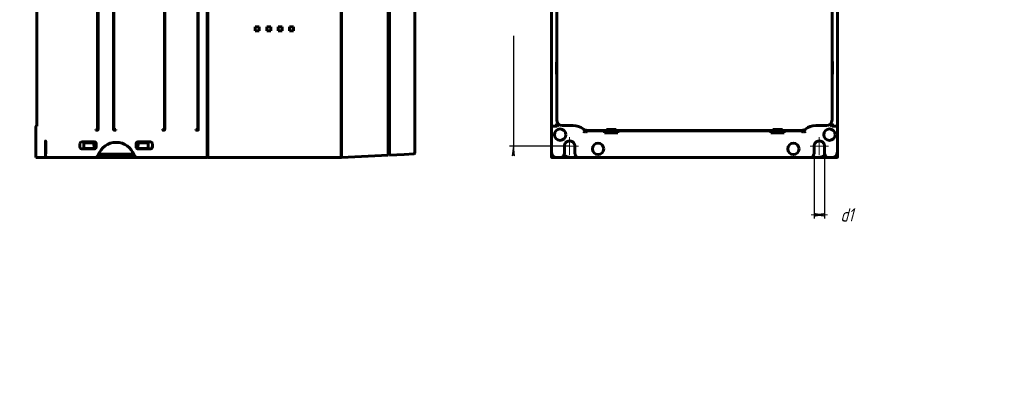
# Model space of a CAD drawing. Header units: millimetres. Extents: x 0 to 841, y 0 to 594.
# Tile 2 of 4: x 324 to 841, y 0 to 198. Entities that reach past the tile are written whole.
import ezdxf

# ---------------------------------------------------------------- set-up
doc = ezdxf.new("R2010")
doc.units = ezdxf.units.MM
for name, pattern in [('K5LT_AXLED', [19.5, 15, -1.5, 1.5, -1.5]), ('K5LT_BASIC', [0]), ('K5LT_THIN', [0])]:
    doc.linetypes.add(name, pattern=pattern)
doc.layers.add('Системный слой', color=7, linetype='Continuous')
doc.styles.add('KDIMTEXTSTYLE', font='GOST_AU.SHX', dxfattribs={"width": 0.96, "oblique": 15, "height": 5})
doc.dimstyles.new('KDIMSTYLE (1.00)', dxfattribs={"dimtxt": 5, "dimasz": 1, "dimexe": 2, "dimexo": 0, "dimgap": 1, "dimtad": 1, "dimtxsty": 'KDIMTEXTSTYLE', "dimsah": 1, "dimcen": 0, "dimdle": 1, "dimadec": 0, "dimazin": 0, "dimtfac": 0.667, "dimtmove": 0, "dimatfit": 3, "dimfxl": 1, "dimtvp": 1, "dimtolj": 1, "dimtzin": 0, "dimarcsym": 0})

# ---------------------------------------------------------------- blocks, each defined once
blk = doc.blocks.new('KDIMARROW_02')
at = {"layer": 'Системный слой'}
blk.add_hatch(color=0, dxfattribs=at).paths.add_polyline_path([(4.5, 0), (5, 0.66), (0, 0), (5, -0.66)])
at = {"layer": 'Системный слой', "color": 0, "linetype": 'K5LT_THIN', "lineweight": 18}
for p, q in [((0, 0), (-1, 0)), ((5, 0.66), (0, 0)), ((0, 0), (5, -0.66)), ((0, 0), (7, 0)), ((4.5, 0), (5, 0.66)), ((5, -0.66), (4.5, 0))]:
    blk.add_line(p, q, dxfattribs=at)
blk = doc.blocks.new('U4')
at = {"layer": 'Системный слой', "color": 30, "linetype": 'K5LT_AXLED', "lineweight": 18, "true_color": 0xff8000}
for q in [(743.96, 136.44), (739.21, 131.69), (743.96, 126.94), (748.71, 131.69)]:
    blk.add_line((743.96, 131.69), q, dxfattribs=at)
blk = doc.blocks.new('U5')
at = {"layer": 'Системный слой', "color": 30, "linetype": 'K5LT_AXLED', "lineweight": 18, "true_color": 0xff8000}
for q in [(612.96, 136.44), (608.21, 131.69), (612.96, 126.94), (617.71, 131.69)]:
    blk.add_line((612.96, 131.69), q, dxfattribs=at)
blk = doc.blocks.new('KDIMARROW_01')
at = {"layer": 'Системный слой'}
blk.add_hatch(color=0, dxfattribs=at).paths.add_polyline_path([(0, 0), (-5, 0.66), (-4.5, 0), (-5, -0.66)])
at = {"layer": 'Системный слой', "color": 0, "linetype": 'K5LT_THIN', "lineweight": 18}
for p, q in [((-4.5, 0), (-5, 0.66)), ((-5, 0.66), (0, 0)), ((0, 0), (-5, -0.66)), ((-5, -0.66), (-4.5, 0)), ((0, 0), (-1, 0))]:
    blk.add_line(p, q, dxfattribs=at)

msp = doc.modelspace()

# ---------------------------------------------------------------- linework, layer by layer
at = {"layer": 'Системный слой', "color": 150, "linetype": 'K5LT_BASIC', "lineweight": 60, "true_color": 0x0080ff}
for p, q in [((493.086, 126.184), (493.086, 470.184)), ((493.286, 126.194), (493.286, 470.195)), ((603.451, 470.195), (603.451, 126.194)), ((422.886, 462.477), (422.886, 133.892)), ((423.186, 462.477), (423.186, 133.892)), ((333.386, 450.143), (333.386, 142.187)), ((365.359, 141.104), (365.359, 451.418)), ((365.651, 451.418), (365.651, 141.104)), ((373.621, 141.104), (373.621, 451.418)), ((373.913, 451.418), (373.913, 141.104)), ((400.359, 141.104), (400.359, 451.418)), ((400.651, 451.418), (400.651, 141.104)), ((603.461, 450.143), (603.461, 142.187)), ((753.461, 450.143), (753.461, 142.187)), ((417.858, 140.422), (417.859, 396.184)), ((417.886, 396.184), (417.886, 170.361)), ((417.886, 396.184), (417.886, 170.361)), ((418.151, 396.184), (418.151, 140.132)), ((517.786, 284.601), (517.786, 127.478)), ((517.986, 283.984), (517.986, 127.444)), ((518.486, 283.984), (518.486, 127.514)), ((531.786, 283.984), (531.786, 128.187)), ((606.261, 145.485), (606.261, 202.483)), ((750.661, 202.483), (750.661, 145.485)), ((448.086, 194.234), (448.086, 192.134)), ((450.186, 194.234), (448.086, 194.234)), ((448.086, 192.134), (450.186, 192.134)), ((450.186, 192.134), (450.186, 194.234)), ((454.086, 194.234), (454.086, 192.134)), ((456.186, 194.234), (454.086, 194.234)), ((454.086, 192.134), (456.186, 192.134)), ((456.186, 192.134), (456.186, 194.234)), ((462.186, 194.234), (460.086, 194.234)), ((460.086, 194.234), (460.086, 192.134)), ((460.086, 192.134), (462.186, 192.134)), ((462.186, 192.134), (462.186, 194.234)), ((466.086, 194.234), (466.086, 192.134)), ((468.186, 194.234), (466.086, 194.234)), ((466.086, 192.134), (468.186, 192.134)), ((468.186, 192.134), (468.186, 194.234)), ((493.286, 185.003), (493.086, 185.001)), ((493.086, 183.889), (493.286, 183.887)), ((365.651, 176.619), (365.359, 176.614)), ((365.359, 176.212), (365.651, 176.218)), ((373.913, 176.763), (373.621, 176.758)), ((373.621, 176.357), (373.913, 176.362)), ((400.359, 176.823), (400.651, 176.828)), ((493.086, 180.708), (493.286, 180.718)), ((493.286, 178.219), (493.086, 178.208)), ((493.286, 177.718), (493.086, 177.708)), ((493.286, 177.718), (493.086, 177.708)), ((517.986, 179.889), (517.786, 179.882)), ((517.986, 177.716), (517.786, 177.715)), ((606.055, 175.749), (606.261, 175.886)), ((606.055, 175.749), (606.055, 169.518)), ((750.661, 176.288), (750.867, 176.15)), ((750.867, 176.15), (750.867, 169.518)), ((365.359, 173.115), (365.651, 173.12)), ((365.651, 170.817), (365.359, 170.82)), ((373.621, 173.259), (373.913, 173.264)), ((373.913, 170.745), (373.621, 170.748)), ((400.651, 173.667), (400.359, 173.675)), ((400.651, 170.512), (400.359, 170.514)), ((517.786, 175.313), (517.986, 175.481)), ((517.986, 175.099), (517.786, 174.931)), ((517.786, 172.194), (517.986, 172.201)), ((365.359, 169.055), (365.651, 169.05)), ((373.621, 168.91), (373.913, 168.905)), ((400.359, 168.444), (400.651, 168.439)), ((418.151, 170.359), (417.858, 170.361)), ((417.858, 168.138), (418.151, 168.133)), ((423.186, 170.315), (422.886, 170.318)), ((423.186, 165.967), (422.886, 165.969)), ((517.986, 168.989), (517.786, 168.982)), ((517.986, 166.817), (517.786, 166.815)), ((606.261, 169.381), (606.055, 169.518)), ((750.867, 169.518), (750.661, 169.381)), ((517.786, 164.414), (517.986, 164.581)), ((493.286, 159.592), (493.086, 159.593)), ((418.151, 144.906), (417.858, 144.899)), ((417.886, 144.899), (417.886, 144.399)), ((417.886, 144.899), (417.886, 144.399)), ((493.286, 149.777), (493.086, 149.775)), ((332.886, 128.684), (332.886, 141.687)), ((333.373, 142.186), (333.386, 142.187)), ((364.386, 140.396), (364.386, 140.096)), ((365.614, 140.532), (365.269, 140.523)), ((365.641, 140.774), (365.34, 140.766)), ((365.651, 143.531), (365.359, 143.524)), ((365.651, 143.246), (365.359, 143.246)), ((365.359, 143.024), (365.651, 143.032)), ((373.913, 143.748), (373.621, 143.74)), ((373.621, 143.24), (373.913, 143.248)), ((373.913, 143.246), (373.621, 143.246)), ((373.915, 140.986), (373.622, 140.978)), ((373.933, 140.75), (373.633, 140.742)), ((373.915, 140.986), (373.915, 140.986)), ((374.886, 140.096), (374.886, 140.396)), ((399.386, 140.096), (399.386, 140.396)), ((400.651, 144.448), (400.359, 144.44)), ((400.359, 143.941), (400.651, 143.948)), ((400.651, 141.671), (400.359, 141.664)), ((416.886, 140.396), (416.886, 140.096)), ((417.858, 144.399), (418.151, 144.406)), ((417.886, 142.114), (417.858, 142.113)), ((418.151, 142.121), (417.886, 142.114)), ((418.019, 140.114), (418.019, 142.117)), ((423.186, 144.538), (422.886, 144.53)), ((423.186, 142.25), (422.886, 142.242)), ((422.886, 140.984), (423.186, 140.984)), ((423.186, 142.039), (423.124, 142.038)), ((423.152, 140.984), (423.124, 142.038)), ((423.152, 140.984), (423.124, 142.038)), ((423.124, 142.038), (423.124, 142.038)), ((605.569, 142.187), (603.461, 142.187)), ((603.461, 142.187), (603.461, 142.186)), ((603.461, 141.687), (603.461, 142.186)), ((603.461, 141.104), (603.461, 141.687)), ((603.461, 128.684), (603.461, 141.104)), ((605.926, 142.699), (605.426, 142.699)), ((605.569, 142.187), (605.569, 142.187)), ((605.926, 142.699), (606.883, 143.656)), ((607.377, 143.15), (606.426, 142.2)), ((606.961, 143.559), (606.961, 142.735)), ((614.825, 142.485), (609.261, 142.485)), ((620.571, 139.95), (620.233, 139.582)), ((621.247, 139.687), (621.247, 139.188)), ((621.247, 139.687), (621.86, 139.687)), ((621.3, 139.188), (621.759, 139.647)), ((621.759, 139.647), (621.759, 139.647)), ((621.759, 139.647), (621.759, 139.647)), ((632.289, 139.985), (622.087, 139.985)), ((622.18, 139.701), (631.324, 139.701)), ((624.152, 139.985), (624.152, 139.701)), ((624.469, 139.985), (624.462, 139.701)), ((624.615, 139.701), (624.615, 139.985)), ((625.157, 139.701), (625.182, 139.985)), ((625.157, 139.701), (625.182, 139.985)), ((626.665, 139.985), (626.638, 139.701)), ((626.666, 139.985), (626.638, 139.701)), ((628.125, 139.701), (628.125, 139.985)), ((628.453, 139.701), (628.453, 139.985)), ((631.324, 139.749), (631.324, 139.701)), ((631.324, 139.701), (631.324, 139.201)), ((632.289, 140.485), (632.323, 140.451)), ((637.359, 140.485), (632.289, 140.485)), ((632.289, 139.985), (632.289, 140.485)), ((632.315, 140.012), (632.289, 139.985)), ((632.315, 140.012), (632.323, 140.451)), ((632.46, 140.315), (632.323, 140.451)), ((632.46, 140.315), (637.188, 140.315)), ((632.969, 140.315), (632.969, 139.457)), ((637.325, 140.451), (637.188, 140.315)), ((637.359, 140.485), (637.325, 140.451)), ((637.325, 140.451), (637.333, 140.012)), ((637.333, 140.012), (637.359, 139.985)), ((637.359, 139.985), (637.359, 140.485)), ((719.563, 139.985), (637.359, 139.985)), ((638.324, 139.701), (718.598, 139.701)), ((638.324, 139.201), (638.324, 139.701)), ((639.661, 139.985), (639.661, 139.7)), ((640.123, 139.701), (640.122, 139.985)), ((661.581, 139.701), (661.356, 139.985)), ((696.627, 139.985), (696.9, 139.701)), ((717.045, 139.985), (717.159, 139.701)), ((717.261, 139.701), (717.261, 139.985)), ((718.598, 139.701), (718.598, 139.201)), ((724.633, 140.485), (719.563, 140.485)), ((719.563, 140.485), (719.597, 140.451)), ((719.563, 139.985), (719.563, 140.485)), ((719.563, 139.985), (719.589, 140.012)), ((719.589, 140.012), (719.597, 140.451)), ((719.734, 140.315), (719.597, 140.451)), ((719.734, 140.315), (724.462, 140.315)), ((724.599, 140.451), (724.462, 140.315)), ((724.633, 140.485), (724.599, 140.451)), ((724.599, 140.451), (724.607, 140.012)), ((724.607, 140.012), (724.633, 139.985)), ((724.633, 139.985), (724.633, 140.485)), ((734.835, 139.985), (724.633, 139.985)), ((725.598, 139.701), (725.598, 139.749)), ((725.598, 139.701), (734.742, 139.701)), ((725.598, 139.201), (725.598, 139.701)), ((730.256, 139.985), (730.284, 139.701)), ((730.257, 139.985), (730.284, 139.701)), ((730.46, 139.701), (730.453, 139.985)), ((731.765, 139.701), (731.74, 139.985)), ((731.765, 139.701), (731.74, 139.985)), ((732.453, 139.985), (732.46, 139.701)), ((735.062, 139.687), (735.675, 139.687)), ((735.163, 139.647), (735.163, 139.647)), ((735.163, 139.647), (735.163, 139.647)), ((735.163, 139.647), (735.622, 139.188)), ((735.675, 139.188), (735.675, 139.687)), ((736.689, 139.582), (736.351, 139.95)), ((747.661, 142.485), (742.097, 142.485)), ((750.496, 142.2), (749.545, 143.15)), ((749.961, 142.735), (749.961, 143.559)), ((750.039, 143.656), (750.996, 142.699)), ((751.496, 142.699), (750.996, 142.699)), ((753.461, 142.187), (751.353, 142.187)), ((751.353, 142.187), (751.353, 142.187)), ((753.461, 142.186), (753.461, 142.187)), ((753.461, 142.186), (753.461, 141.687)), ((753.461, 128.684), (753.461, 141.687)), ((493.286, 135.694), (493.086, 135.694)), ((621.247, 139.195), (621.105, 139.195)), ((622.166, 139.201), (621.733, 139.201)), ((638.324, 139.457), (631.324, 139.457)), ((631.324, 139.201), (631.324, 138.685)), ((631.324, 138.685), (638.324, 138.685)), ((638.324, 138.685), (638.324, 139.201)), ((725.598, 139.457), (718.598, 139.457)), ((718.598, 139.201), (718.598, 138.685)), ((718.598, 138.685), (725.598, 138.685)), ((725.598, 138.685), (725.598, 139.201)), ((734.756, 139.201), (735.189, 139.201)), ((735.818, 139.195), (735.675, 139.195)), ((338.009, 127.684), (338.012, 131.684)), ((338.156, 131.684), (338.153, 127.685)), ((356.086, 131.286), (356.086, 133.008)), ((363.586, 134.008), (357.086, 134.008)), ((357.086, 130.286), (363.586, 130.286)), ((358.089, 130.477), (358.082, 130.286)), ((358.082, 130.286), (363.615, 130.286)), ((358.082, 130.286), (358.082, 130.286)), ((358.194, 133.474), (358.089, 130.477)), ((363.519, 130.477), (358.089, 130.477)), ((358.194, 133.474), (358.212, 134.008)), ((363.411, 133.474), (358.194, 133.474)), ((363.516, 130.477), (363.411, 133.474)), ((363.519, 130.477), (363.519, 130.385)), ((364.02, 130.385), (363.519, 130.385)), ((364.586, 131.286), (364.586, 133.008)), ((385.586, 133.008), (385.586, 131.286)), ((386.151, 130.385), (386.519, 130.385)), ((391.95, 130.477), (386.519, 130.477)), ((386.519, 130.477), (386.519, 130.385)), ((386.628, 133.474), (386.523, 130.477)), ((386.557, 130.286), (391.957, 130.286)), ((393.086, 134.008), (386.586, 134.008)), ((386.586, 130.286), (393.086, 130.286)), ((386.628, 133.474), (391.845, 133.474)), ((391.845, 133.474), (391.827, 134.008)), ((391.845, 133.474), (391.95, 130.477)), ((391.95, 130.477), (391.957, 130.286)), ((391.957, 130.286), (391.957, 130.286)), ((393.969, 131.485), (394.086, 131.485)), ((393.975, 130.828), (393.969, 131.485)), ((394.086, 133.008), (394.086, 131.286)), ((422.886, 133.892), (422.886, 133.538)), ((422.886, 133.538), (422.886, 125.831)), ((423.186, 133.538), (423.186, 133.892)), ((423.186, 125.831), (423.186, 133.538)), ((493.286, 134.086), (493.086, 134.088)), ((610.204, 127.684), (610.204, 131.684)), ((615.714, 131.684), (615.714, 127.685)), ((741.208, 131.684), (741.208, 127.685)), ((746.718, 127.684), (746.718, 131.684)), ((332.886, 125.684), (332.886, 128.684)), ((336.91, 125.684), (332.886, 125.684)), ((336.955, 125.684), (336.91, 125.684)), ((337.205, 125.685), (336.996, 125.685)), ((337.261, 125.685), (337.205, 125.685)), ((338.975, 125.686), (363.772, 125.685)), ((363.772, 125.685), (386.399, 125.685)), ((366.467, 127.485), (366.425, 128.684)), ((366.467, 127.485), (366.519, 125.985)), ((368.519, 127.485), (366.467, 127.485)), ((366.519, 125.985), (368.519, 125.985)), ((368.519, 127.485), (381.519, 127.485)), ((381.519, 125.985), (368.519, 125.985)), ((383.572, 127.485), (381.519, 127.485)), ((381.519, 125.985), (383.519, 125.985)), ((383.519, 125.985), (383.572, 127.485)), ((383.621, 128.895), (383.572, 127.485)), ((386.399, 125.685), (418.197, 125.686)), ((394.045, 125.685), (394.046, 125.685)), ((420.125, 125.685), (419.911, 125.685)), ((420.107, 125.685), (420.125, 125.685)), ((422.886, 125.685), (420.125, 125.685)), ((423.186, 128.992), (422.886, 128.984)), ((422.887, 127.517), (422.886, 127.615)), ((422.886, 127.615), (422.888, 127.484)), ((422.888, 127.485), (422.886, 127.485)), ((422.888, 127.484), (422.886, 127.484)), ((422.886, 125.831), (422.886, 125.685)), ((422.888, 127.484), (422.914, 125.99)), ((423.186, 125.684), (423.186, 125.831)), ((455.32, 125.684), (423.186, 125.684)), ((464.759, 125.684), (455.32, 125.684)), ((493.086, 125.684), (464.759, 125.684)), ((493.086, 128.684), (493.286, 128.683)), ((493.086, 127.484), (493.286, 127.486)), ((493.086, 126.184), (493.086, 125.684)), ((517.786, 126.978), (493.286, 125.694)), ((493.286, 125.694), (493.286, 126.194)), ((517.786, 126.978), (517.786, 127.478)), ((518.486, 127.444), (517.986, 127.444)), ((518.486, 127.015), (518.486, 127.514)), ((526.1, 127.414), (518.486, 127.015)), ((531.312, 127.687), (526.1, 127.414)), ((603.461, 128.684), (603.461, 126.184)), ((603.961, 125.684), (606.405, 125.684)), ((608.069, 125.684), (606.461, 125.684)), ((608.175, 125.684), (608.069, 125.684)), ((608.222, 125.684), (611.668, 125.684)), ((611.315, 125.831), (610.099, 127.046)), ((611.314, 125.831), (610.099, 127.046)), ((611.315, 125.831), (611.314, 125.831)), ((617.74, 125.685), (611.668, 125.685)), ((611.668, 125.685), (611.668, 125.685)), ((611.668, 125.684), (618.461, 125.684)), ((617.853, 125.685), (617.74, 125.685)), ((621.3, 125.685), (617.853, 125.685)), ((618.461, 125.685), (618.461, 125.684)), ((618.461, 125.684), (623.461, 125.684)), ((621.733, 125.685), (621.3, 125.685)), ((622.166, 125.685), (621.733, 125.685)), ((622.166, 125.685), (734.756, 125.685)), ((623.461, 125.684), (623.461, 125.685)), ((645.809, 125.684), (623.461, 125.684)), ((645.809, 125.685), (645.809, 125.684)), ((675.462, 125.685), (675.457, 125.685)), ((711.113, 125.684), (711.113, 125.685)), ((733.461, 125.684), (711.113, 125.684)), ((733.461, 125.684), (733.461, 125.685)), ((738.461, 125.684), (733.461, 125.684)), ((735.189, 125.685), (734.756, 125.685)), ((735.622, 125.685), (735.189, 125.685)), ((735.622, 125.685), (739.069, 125.685)), ((738.461, 125.685), (738.461, 125.684)), ((745.254, 125.684), (738.461, 125.684)), ((739.182, 125.685), (739.069, 125.685)), ((745.254, 125.685), (739.182, 125.685)), ((745.254, 125.685), (745.254, 125.685)), ((748.7, 125.684), (745.254, 125.684)), ((745.607, 125.831), (746.823, 127.046)), ((745.608, 125.831), (745.607, 125.831)), ((746.823, 127.046), (745.608, 125.831)), ((748.853, 125.684), (748.747, 125.684)), ((748.853, 125.684), (750.461, 125.684)), ((752.961, 125.684), (750.517, 125.684)), ((753.461, 128.684), (753.461, 126.184))]:
    msp.add_line(p, q, dxfattribs=at)
for centre in [(607.969, 137.72), (749.263, 137.72), (627.87, 130.258), (730.357, 130.258)]:
    msp.add_circle(centre, 2.985, dxfattribs=at)
for centre, radius, start, end in [((609.261, 145.485), 3, 180, 270), ((747.661, 145.485), 3, 270, 0), ((333.386, 141.687), 0.5, 91.5, 180), ((614.825, 133.685), 8.8, 52.0158, 90), ((622.087, 142.985), 3, 232.0158, 270), ((734.835, 142.985), 3, 270, 307.9842), ((742.097, 133.685), 8.8, 90, 127.9842), ((357.086, 133.008), 1, 99.98397, 180), ((357.086, 133.008), 1, 90, 99.98397), ((363.586, 133.008), 1, 80.01603, 90), ((363.586, 133.008), 1, 0, 80.01603), ((375.086, 123.684), 10, 19.47251, 160.52749), ((386.586, 133.008), 1, 99.98397, 180), ((386.586, 131.286), 1, 180, 270), ((386.586, 133.008), 1, 90, 99.98397), ((393.086, 133.008), 1, 80.01603, 90), ((393.086, 133.008), 1, 0, 80.01603), ((363.772, 127.685), 2, 270, 340.52749), ((386.399, 127.685), 2, 199.47251, 270), ((422.614, 125.985), 0.3, 334.86393, 1), ((531.286, 128.187), 0.5, 273, 0), ((606.461, 128.684), 3, 180, 270), ((603.961, 126.184), 0.5, 180, 270), ((611.668, 126.184), 0.5, 225, 270), ((611.668, 126.185), 0.5, 225, 270), ((745.254, 126.184), 0.5, 270, 315), ((745.254, 126.185), 0.5, 270, 315), ((750.461, 128.684), 3, 270, 0), ((752.961, 126.184), 0.5, 270, 0)]:
    msp.add_arc(centre, radius, start, end, dxfattribs=at)
for centre, major_axis, start_param, end_param in [((603.961, 126.184), (0.5, 0), 3.1415927, 4.0533309), ((603.961, 126.184), (0, -0.5), 5.371447, 6.2831853), ((752.961, 126.184), (0, 0.5), 3.1415927, 4.0533309), ((752.961, 126.184), (0.5, 0), 5.371447, 6.2831853)]:
    msp.add_ellipse(centre, major_axis=major_axis, ratio=0.7745967, start_param=start_param, end_param=end_param, dxfattribs=at)
for points in [[(364.386, 140.396), (364.613, 140.396), (364.853, 140.399), (365.041, 140.404)], [(374.23, 140.404), (374.418, 140.399), (374.658, 140.396), (374.886, 140.396)], [(399.386, 140.396), (399.613, 140.396), (399.853, 140.399), (400.041, 140.404)], [(418.151, 140.132), (418.162, 140.131), (418.174, 140.13), (418.186, 140.13)], [(620.571, 139.95), (620.622, 140.069), (620.673, 140.189), (620.725, 140.312)], [(621.733, 139.201), (621.733, 139.354), (621.744, 139.503), (621.759, 139.647)], [(621.759, 139.647), (621.787, 139.675), (621.82, 139.686), (621.86, 139.687)], [(735.062, 139.687), (735.102, 139.686), (735.135, 139.675), (735.163, 139.647)], [(735.163, 139.647), (735.178, 139.503), (735.189, 139.354), (735.189, 139.201)], [(736.197, 140.312), (736.249, 140.189), (736.3, 140.069), (736.351, 139.95)], [(393.072, 134.008), (393.403, 133.742), (393.734, 133.476), (394.065, 133.21)], [(336.955, 125.684), (337.01, 125.684), (337.065, 125.688), (337.12, 125.697)]]:
    msp.add_open_spline(points, degree=3, dxfattribs=at)
for points, weights in [([(365.238, 140.104), (364.999, 140.099), (364.702, 140.096), (364.386, 140.096)], [1, 0.957854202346, 0.957854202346, 1]), ([(374.886, 140.096), (374.569, 140.096), (374.273, 140.099), (374.033, 140.104)], [1, 0.957854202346, 0.957854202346, 1]), ([(400.238, 140.104), (399.999, 140.099), (399.702, 140.096), (399.386, 140.096)], [1, 0.957854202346, 0.957854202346, 1]), ([(418.186, 140.13), (418.181, 140.11), (417.644, 140.096), (416.886, 140.096)], [1, 0.806155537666, 0.806155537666, 1]), ([(605.569, 142.187), (605.475, 142.343), (605.426, 142.518), (605.426, 142.699)], [1, 0.976016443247, 0.976016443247, 1]), ([(751.496, 142.699), (751.496, 142.518), (751.447, 142.343), (751.353, 142.187)], [1, 0.976016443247, 0.976016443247, 1]), ([(338.086, 134.439), (338.038, 134.44), (338.013, 133.062), (338.012, 131.684)], [0.500009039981, 0.49988864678, 0.666552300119, 1]), ([(338.156, 131.684), (338.157, 133.061), (338.134, 134.438), (338.086, 134.439)], [1, 0.666792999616, 0.500129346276, 0.500009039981]), ([(615.714, 131.684), (615.714, 137.194), (610.204, 137.194), (610.204, 131.684)], [1, 0.333345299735, 0.333345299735, 1]), ([(620.714, 139.286), (620.797, 139.286), (620.88, 139.286), (620.961, 139.286)], [0.876323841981, 0.914625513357, 0.955850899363, 1]), ([(620.961, 139.286), (621.054, 139.286), (621.15, 139.286), (621.247, 139.285)], [1, 0.949312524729, 0.902478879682, 0.859499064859]), ([(621.734, 139.281), (621.89, 139.279), (622.039, 139.277), (622.172, 139.273)], [0.693620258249, 0.653030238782, 0.618822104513, 0.590995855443]), ([(622.166, 139.207), (622.067, 139.205), (621.961, 139.202), (621.849, 139.201)], [0.59220590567, 0.612565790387, 0.636297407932, 0.663400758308]), ([(734.75, 139.273), (734.883, 139.277), (735.032, 139.279), (735.188, 139.281)], [0.591081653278, 0.618916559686, 0.653131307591, 0.693725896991]), ([(735.073, 139.201), (734.961, 139.202), (734.854, 139.205), (734.756, 139.207)], [0.663400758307, 0.636331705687, 0.612625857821, 0.592283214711]), ([(735.675, 139.285), (735.772, 139.286), (735.868, 139.286), (735.961, 139.286)], [0.859661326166, 0.902596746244, 0.949376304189, 1]), ([(735.961, 139.286), (736.042, 139.286), (736.125, 139.286), (736.208, 139.286)], [1, 0.955788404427, 0.914508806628, 0.876161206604]), ([(741.208, 131.684), (741.208, 137.194), (746.718, 137.194), (746.718, 131.684)], [1, 0.333345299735, 0.333345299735, 1]), ([(356.086, 131.286), (356.086, 130.7), (356.5, 130.286), (357.086, 130.286)], [1, 0.804737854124, 0.804737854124, 1]), ([(363.586, 130.286), (364.172, 130.286), (364.586, 130.7), (364.586, 131.286)], [1, 0.804737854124, 0.804737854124, 1]), ([(393.086, 130.286), (393.672, 130.286), (394.086, 130.7), (394.086, 131.286)], [1, 0.804737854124, 0.804737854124, 1]), ([(338.001, 126.683), (338.006, 126.989), (338.009, 127.33), (338.009, 127.684)], [1, 0.977249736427, 0.977249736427, 1]), ([(603.451, 126.194), (603.451, 125.947), (603.606, 125.752), (603.855, 125.704)], [1, 0.830907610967, 0.808728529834, 0.933462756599]), ([(608.069, 125.684), (608.659, 125.684), (609.196, 125.929), (609.583, 126.376)], [1, 0.939586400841, 0.939586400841, 1]), ([(610.204, 127.684), (610.204, 127.33), (610.112, 126.989), (609.935, 126.683)], [1, 0.977249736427, 0.977249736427, 1]), ([(616.339, 126.377), (616.726, 125.93), (617.263, 125.685), (617.853, 125.685)], [1, 0.939586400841, 0.939586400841, 1]), ([(739.069, 125.685), (739.659, 125.685), (740.196, 125.93), (740.583, 126.377)], [1, 0.939586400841, 0.939586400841, 1]), ([(746.987, 126.683), (746.81, 126.989), (746.718, 127.33), (746.718, 127.684)], [1, 0.977249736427, 0.977249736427, 1]), ([(747.339, 126.376), (747.726, 125.929), (748.263, 125.684), (748.853, 125.684)], [1, 0.939586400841, 0.939586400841, 1])]:
    msp.add_rational_spline(points, weights, degree=3, dxfattribs=at)
for points, knots in [([(365.041, 140.404), (365.077, 140.405), (365.108, 140.41), (365.149, 140.422), (365.162, 140.427), (365.188, 140.44), (365.2, 140.448), (365.234, 140.474), (365.253, 140.496), (365.277, 140.536), (365.284, 140.55), (365.298, 140.581), (365.304, 140.599), (365.319, 140.648), (365.327, 140.683), (365.337, 140.741), (365.34, 140.761), (365.345, 140.802), (365.347, 140.825), (365.356, 140.928), (365.359, 141.014), (365.359, 141.104)], [0, 0, 0, 0, 0.125, 0.125, 0.1875, 0.1875, 0.25, 0.25, 0.375, 0.375, 0.4375, 0.4375, 0.5, 0.5, 0.625, 0.625, 0.6875, 0.6875, 0.75, 0.75, 1, 1, 1, 1]), ([(365.651, 141.104), (365.651, 140.944), (365.645, 140.797), (365.627, 140.614), (365.619, 140.559), (365.605, 140.485), (365.601, 140.462), (365.593, 140.429), (365.588, 140.414), (365.584, 140.399), (365.581, 140.389), (365.58, 140.386), (365.547, 140.281), (365.503, 140.212), (365.389, 140.125), (365.32, 140.107), (365.238, 140.104)], [0, 0, 0, 0, 0.25, 0.25, 0.375, 0.375, 0.4375, 0.4375, 0.46875, 0.484375, 0.484375, 0.5, 0.5, 0.75, 0.75, 1, 1, 1, 1]), ([(374.033, 140.104), (373.952, 140.107), (373.882, 140.125), (373.797, 140.19), (373.772, 140.218), (373.739, 140.27), (373.729, 140.29), (373.715, 140.321), (373.708, 140.337), (373.702, 140.355), (373.697, 140.367), (373.695, 140.374), (373.669, 140.454), (373.651, 140.552), (373.627, 140.797), (373.621, 140.943), (373.621, 141.104)], [0, 0, 0, 0, 0.25, 0.25, 0.375, 0.375, 0.4375, 0.4375, 0.46875, 0.484375, 0.484375, 0.5, 0.5, 0.75, 0.75, 1, 1, 1, 1]), ([(373.913, 141.104), (373.913, 141.059), (373.913, 141.015), (373.916, 140.95), (373.917, 140.929), (373.919, 140.887), (373.921, 140.867), (373.926, 140.801), (373.931, 140.76), (373.941, 140.702), (373.945, 140.684), (373.953, 140.648), (373.957, 140.632), (373.985, 140.544), (374.016, 140.491), (374.072, 140.448), (374.084, 140.44), (374.11, 140.427), (374.123, 140.422), (374.164, 140.41), (374.195, 140.405), (374.23, 140.404)], [0, 0, 0, 0, 0.125, 0.125, 0.1875, 0.1875, 0.25, 0.25, 0.375, 0.375, 0.4375, 0.4375, 0.5, 0.5, 0.75, 0.75, 0.8125, 0.8125, 0.875, 0.875, 1, 1, 1, 1]), ([(400.041, 140.404), (400.077, 140.405), (400.108, 140.41), (400.149, 140.422), (400.162, 140.427), (400.188, 140.44), (400.2, 140.448), (400.234, 140.474), (400.253, 140.496), (400.277, 140.536), (400.284, 140.55), (400.298, 140.581), (400.304, 140.599), (400.319, 140.648), (400.327, 140.683), (400.337, 140.741), (400.34, 140.761), (400.345, 140.802), (400.347, 140.825), (400.356, 140.928), (400.359, 141.014), (400.359, 141.104)], [0, 0, 0, 0, 0.125, 0.125, 0.1875, 0.1875, 0.25, 0.25, 0.375, 0.375, 0.4375, 0.4375, 0.5, 0.5, 0.625, 0.625, 0.6875, 0.6875, 0.75, 0.75, 1, 1, 1, 1]), ([(400.651, 141.104), (400.651, 140.944), (400.645, 140.797), (400.627, 140.614), (400.619, 140.559), (400.605, 140.485), (400.601, 140.462), (400.593, 140.429), (400.588, 140.414), (400.584, 140.399), (400.581, 140.389), (400.58, 140.386), (400.547, 140.281), (400.503, 140.212), (400.389, 140.125), (400.32, 140.107), (400.238, 140.104)], [0, 0, 0, 0, 0.25, 0.25, 0.375, 0.375, 0.4375, 0.4375, 0.46875, 0.484375, 0.484375, 0.5, 0.5, 0.75, 0.75, 1, 1, 1, 1]), ([(416.886, 140.396), (417.068, 140.396), (417.273, 140.398), (417.548, 140.405), (417.633, 140.407), (417.773, 140.414), (417.828, 140.418), (417.858, 140.422)], [0, 0, 0, 0, 0.5, 0.5, 0.75, 0.75, 1, 1, 1, 1]), ([(606.426, 142.2), (606.346, 142.197), (606.204, 142.194), (606.094, 142.192), (606.047, 142.191), (606.046, 142.191), (605.884, 142.188), (605.726, 142.187), (605.569, 142.187)], [0, 0, 0, 0, 0.25, 0.4921875, 0.4921875, 0.5, 0.5, 1, 1, 1, 1]), ([(621.247, 139.188), (621.063, 139.188), (620.874, 139.223), (620.532, 139.356), (620.369, 139.457), (620.233, 139.582)], [0, 0, 0, 0, 0.5, 0.5, 1, 1, 1, 1]), ([(622.18, 139.701), (622.209, 139.7), (622.232, 139.697), (622.269, 139.686), (622.283, 139.677), (622.298, 139.656), (622.301, 139.642), (622.298, 139.615), (622.296, 139.605), (622.291, 139.588), (622.288, 139.579), (622.284, 139.569), (622.282, 139.563), (622.28, 139.559), (622.275, 139.547), (622.27, 139.537), (622.262, 139.518), (622.257, 139.508), (622.251, 139.495), (622.248, 139.489), (622.246, 139.485), (622.246, 139.484), (622.233, 139.458), (622.225, 139.438), (622.216, 139.417), (622.213, 139.411), (622.21, 139.404), (622.209, 139.401), (622.208, 139.399), (622.208, 139.398), (622.208, 139.399), (622.2, 139.38), (622.195, 139.363), (622.187, 139.339), (622.185, 139.332), (622.181, 139.317), (622.179, 139.311), (622.17, 139.268), (622.166, 139.233), (622.166, 139.201)], [0, 0, 0, 0, 0.125, 0.125, 0.25, 0.25, 0.375, 0.375, 0.4375, 0.4375, 0.46875, 0.484375, 0.484375, 0.5, 0.5, 0.5625, 0.5625, 0.59375, 0.609375, 0.6171875, 0.6171875, 0.625, 0.625, 0.6875, 0.6875, 0.71875, 0.71875, 0.734375, 0.7421875, 0.7421875, 0.75, 0.75, 0.8125, 0.8125, 0.84375, 0.84375, 0.875, 0.875, 1, 1, 1, 1]), ([(671.747, 139.701), (671.805, 139.744), (671.92, 139.83), (672.048, 139.924), (672.119, 139.976), (672.131, 139.985)], [0, 0, 0, 0, 0.10664826, 0.21329652, 0.23635079, 0.23635079, 0.23635079, 0.23635079]), ([(684.791, 139.985), (684.907, 139.9), (685.035, 139.805), (685.162, 139.71), (685.175, 139.701)], [0, 0, 0, 0, 0.21362967, 0.23644916, 0.23644916, 0.23644916, 0.23644916]), ([(734.756, 139.201), (734.756, 139.217), (734.755, 139.234), (734.752, 139.26), (734.751, 139.268), (734.748, 139.285), (734.746, 139.296), (734.741, 139.317), (734.737, 139.332), (734.73, 139.356), (734.726, 139.368), (734.72, 139.382), (734.718, 139.389), (734.716, 139.393), (734.715, 139.397), (734.713, 139.401), (734.709, 139.41), (734.7, 139.431), (734.697, 139.44), (734.69, 139.454), (734.687, 139.462), (734.683, 139.47), (734.68, 139.476), (734.679, 139.479), (734.67, 139.498), (734.663, 139.512), (734.655, 139.53), (734.651, 139.539), (734.647, 139.547), (734.645, 139.552), (734.645, 139.553), (734.638, 139.569), (734.634, 139.581), (734.629, 139.597), (734.627, 139.602), (734.625, 139.611), (734.624, 139.615), (734.621, 139.639), (734.624, 139.655), (734.648, 139.689), (734.684, 139.699), (734.742, 139.701)], [0, 0, 0, 0, 0.0625, 0.0625, 0.09375, 0.09375, 0.125, 0.125, 0.1875, 0.1875, 0.21875, 0.234375, 0.2421875, 0.2421875, 0.25, 0.25, 0.3125, 0.3125, 0.34375, 0.34375, 0.359375, 0.3671875, 0.3671875, 0.375, 0.375, 0.4375, 0.4375, 0.46875, 0.484375, 0.484375, 0.5, 0.5, 0.5625, 0.5625, 0.59375, 0.59375, 0.625, 0.625, 0.75, 0.75, 1, 1, 1, 1]), ([(736.689, 139.582), (736.552, 139.457), (736.39, 139.356), (736.047, 139.223), (735.86, 139.188), (735.675, 139.188)], [0, 0, 0, 0, 0.5, 0.5, 1, 1, 1, 1]), ([(751.353, 142.187), (751.274, 142.187), (751.122, 142.187), (750.968, 142.189), (750.888, 142.191), (750.882, 142.191), (750.828, 142.192), (750.789, 142.192), (750.758, 142.193), (750.755, 142.193), (750.716, 142.194), (750.631, 142.196), (750.496, 142.2)], [0, 0, 0, 0, 0.25, 0.484375, 0.484375, 0.5, 0.5, 0.71875, 0.71875, 0.75, 0.75, 1, 1, 1, 1]), ([(337.12, 125.697), (337.181, 125.706), (337.243, 125.721), (337.415, 125.78), (337.523, 125.837), (337.722, 125.998), (337.812, 126.1), (337.916, 126.292), (337.946, 126.363), (337.987, 126.514), (338, 126.595), (338.001, 126.683)], [0.0002734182, 0.0002734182, 0.0002734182, 0.0002734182, 0.0005925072, 0.0005925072, 0.001193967, 0.001193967, 0.0017954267, 0.0017954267, 0.0020961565, 0.0020961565, 0.0023968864, 0.0023968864, 0.0023968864, 0.0023968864]), ([(338.16, 126.684), (338.162, 126.511), (338.122, 126.361), (338, 126.105), (337.918, 126.002), (337.734, 125.84), (337.634, 125.782), (337.425, 125.704), (337.314, 125.685), (337.205, 125.685)], [0, 0, 0, 0, 0.0005851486, 0.0005851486, 0.0011702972, 0.0011702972, 0.0017554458, 0.0017554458, 0.0023405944, 0.0023405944, 0.0023405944, 0.0023405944]), ([(338.975, 125.686), (338.821, 125.685), (338.509, 125.685), (338.193, 125.685), (338.032, 125.685), (338.029, 125.685), (337.829, 125.685), (337.573, 125.685), (337.261, 125.685)], [0, 0, 0, 0, 0.25, 0.4960937, 0.4960937, 0.5, 0.5, 1, 1, 1, 1]), ([(419.911, 125.685), (419.755, 125.685), (419.473, 125.685), (419.247, 125.685), (419.147, 125.685), (419.147, 125.685), (418.823, 125.685), (418.507, 125.685), (418.197, 125.686)], [0, 0, 0, 0, 0.25, 0.4960938, 0.4960938, 0.5, 0.5, 1, 1, 1, 1]), ([(609.935, 126.683), (609.884, 126.595), (609.828, 126.514), (609.707, 126.363), (609.64, 126.292), (609.433, 126.1), (609.285, 125.998), (608.977, 125.837), (608.821, 125.78), (608.502, 125.703), (608.337, 125.684), (608.175, 125.684)], [0, 0, 0, 0, 0.0002978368, 0.0002978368, 0.0005956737, 0.0005956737, 0.0011913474, 0.0011913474, 0.0017870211, 0.0017870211, 0.0023826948, 0.0023826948, 0.0023826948, 0.0023826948]), ([(609.583, 126.376), (609.667, 126.473), (609.739, 126.575), (609.865, 126.789), (609.915, 126.898), (610.038, 127.228), (610.079, 127.457), (610.082, 127.684)], [0, 0, 0, 0, 0.0003797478, 0.0003797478, 0.0007594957, 0.0007594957, 0.0015189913, 0.0015189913, 0.0015189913, 0.0015189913]), ([(611.849, 126.684), (611.753, 126.538), (611.671, 126.413), (611.575, 126.264), (611.548, 126.22), (611.513, 126.164), (611.502, 126.146), (611.487, 126.122), (611.478, 126.109), (611.471, 126.097), (611.466, 126.09), (611.466, 126.089), (611.412, 126.003), (611.373, 125.94), (611.323, 125.855), (611.313, 125.833), (611.314, 125.831)], [0, 0, 0, 0, 0.25, 0.25, 0.375, 0.375, 0.4375, 0.4375, 0.46875, 0.4921875, 0.4921875, 0.5, 0.5, 0.75, 0.75, 1, 1, 1, 1]), ([(611.849, 126.684), (611.814, 126.513), (611.785, 126.366), (611.751, 126.191), (611.741, 126.14), (611.729, 126.074), (611.725, 126.054), (611.719, 126.026), (611.716, 126.01), (611.714, 125.996), (611.712, 125.988), (611.712, 125.987), (611.694, 125.886), (611.682, 125.812), (611.667, 125.712), (611.665, 125.687), (611.668, 125.685)], [0, 0, 0, 0, 0.25, 0.25, 0.375, 0.375, 0.4375, 0.4375, 0.46875, 0.4921875, 0.4921875, 0.5, 0.5, 0.75, 0.75, 1, 1, 1, 1]), ([(615.84, 127.685), (615.843, 127.458), (615.884, 127.229), (616.007, 126.898), (616.058, 126.79), (616.183, 126.576), (616.256, 126.474), (616.339, 126.377)], [-0.0000089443, -0.0000089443, -0.0000089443, -0.0000089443, 0.0007519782, 0.0007519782, 0.0011324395, 0.0011324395, 0.0015129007, 0.0015129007, 0.0015129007, 0.0015129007]), ([(617.74, 125.685), (617.576, 125.685), (617.412, 125.704), (617.091, 125.782), (616.934, 125.84), (616.626, 126.002), (616.478, 126.105), (616.205, 126.361), (616.082, 126.511), (615.983, 126.684)], [-0.0000089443, -0.0000089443, -0.0000089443, -0.0000089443, 0.0005819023, 0.0005819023, 0.001172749, 0.001172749, 0.0017635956, 0.0017635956, 0.0023544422, 0.0023544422, 0.0023544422, 0.0023544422]), ([(740.939, 126.684), (740.84, 126.511), (740.717, 126.361), (740.444, 126.105), (740.296, 126.002), (739.988, 125.84), (739.831, 125.782), (739.51, 125.704), (739.344, 125.685), (739.182, 125.685)], [0, 0, 0, 0, 0.0005851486, 0.0005851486, 0.0011702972, 0.0011702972, 0.0017554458, 0.0017554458, 0.0023405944, 0.0023405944, 0.0023405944, 0.0023405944]), ([(740.583, 126.377), (740.667, 126.474), (740.739, 126.576), (740.865, 126.79), (740.915, 126.898), (741.038, 127.229), (741.079, 127.458), (741.082, 127.685)], [0, 0, 0, 0, 0.0003797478, 0.0003797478, 0.0007594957, 0.0007594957, 0.0015189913, 0.0015189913, 0.0015189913, 0.0015189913]), ([(745.073, 126.684), (745.108, 126.513), (745.137, 126.365), (745.171, 126.191), (745.181, 126.14), (745.193, 126.074), (745.197, 126.054), (745.203, 126.026), (745.206, 126.01), (745.208, 125.996), (745.21, 125.988), (745.21, 125.987), (745.228, 125.886), (745.24, 125.812), (745.255, 125.712), (745.257, 125.687), (745.254, 125.685)], [0, 0, 0, 0, 0.25, 0.25, 0.375, 0.375, 0.4375, 0.4375, 0.46875, 0.4921875, 0.4921875, 0.5, 0.5, 0.75, 0.75, 1, 1, 1, 1]), ([(745.073, 126.684), (745.169, 126.538), (745.251, 126.413), (745.346, 126.264), (745.374, 126.22), (745.409, 126.164), (745.42, 126.146), (745.435, 126.122), (745.444, 126.109), (745.452, 126.097), (745.456, 126.09), (745.456, 126.089), (745.51, 126.003), (745.549, 125.94), (745.599, 125.855), (745.609, 125.833), (745.608, 125.831)], [0, 0, 0, 0, 0.25, 0.25, 0.375, 0.375, 0.4375, 0.4375, 0.46875, 0.4921875, 0.4921875, 0.5, 0.5, 0.75, 0.75, 1, 1, 1, 1]), ([(746.84, 127.684), (746.843, 127.457), (746.884, 127.228), (747.007, 126.898), (747.058, 126.789), (747.183, 126.575), (747.256, 126.473), (747.339, 126.376)], [-0.0000089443, -0.0000089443, -0.0000089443, -0.0000089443, 0.0007519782, 0.0007519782, 0.0011324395, 0.0011324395, 0.0015129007, 0.0015129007, 0.0015129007, 0.0015129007]), ([(748.747, 125.684), (748.584, 125.684), (748.42, 125.703), (748.101, 125.78), (747.945, 125.837), (747.637, 125.998), (747.489, 126.1), (747.282, 126.292), (747.216, 126.363), (747.094, 126.514), (747.038, 126.595), (746.987, 126.683)], [-0.0000089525, -0.0000089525, -0.0000089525, -0.0000089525, 0.0005925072, 0.0005925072, 0.001193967, 0.001193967, 0.0017954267, 0.0017954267, 0.0020961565, 0.0020961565, 0.0023968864, 0.0023968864, 0.0023968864, 0.0023968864])]:
    msp.add_open_spline(points, degree=3, knots=knots, dxfattribs=at)

# ---------------------------------------------------------------- block references
at = {"layer": 'Системный слой'}
for name in ['U5', 'U4']:
    msp.add_blockref(name, (0, 0), dxfattribs=at)

# ---------------------------------------------------------------- dimensions: what is measured, and where the dimension line sits
at = {"layer": 'Системный слой', "color": 7}
msp.add_linear_dim(base=(583.461, 131.689), p1=(612.959, 463.44), p2=(612.959, 131.689), angle=90, location=(583.461, 297.564), text='\\H7.0;\\W0.965;\\Q15;\\H7.0;\\W0.965;\\Q15;\\Q15;В1', dimstyle='KDIMSTYLE (1.00)', override={"dimexo": 0, "dimblk1": 'KDIMARROW_01', "dimblk2": 'KDIMARROW_01', "dimse1": 0, "dimse2": 0, "dimclrt": 7, "dimtolj": 1}, dxfattribs=at).render()
msp.add_linear_dim(base=(741.207, 95.685), p1=(746.718, 129.376), p2=(741.208, 127.685), location=(758.418, 95.684), text='\\H7.0;\\W0.965;\\Q15;\\H7.0;\\W0.965;\\Q15;\\Q15;d1', dimstyle='KDIMSTYLE (1.00)', override={"dimexo": 0, "dimblk1": 'KDIMARROW_02', "dimblk2": 'KDIMARROW_02', "dimse1": 0, "dimse2": 0, "dimclrt": 7, "dimtolj": 1}, dxfattribs=at).render()

doc.saveas('drawing.dxf')
